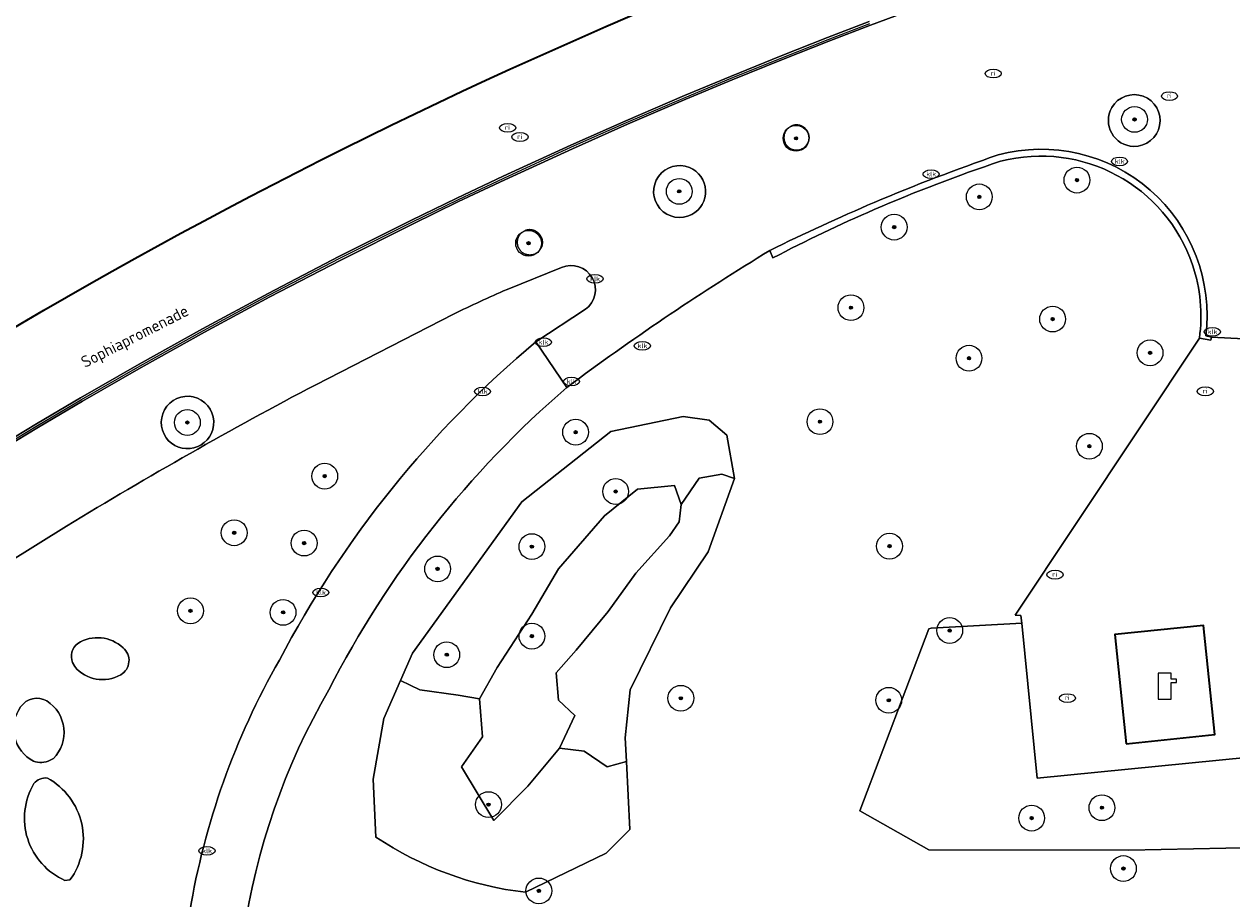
# Model space of a CAD drawing. Header units: metres. Extents: x 103671 to 105190, y 427150 to 429171.
# Tile 43 of 256: x 103934 to 104028, y 427586 to 427654. Entities that reach past the tile are written whole.
import ezdxf
from ezdxf.enums import TextEntityAlignment as Align

# ---------------------------------------------------------------- set-up
doc = ezdxf.new("R2010")
doc.units = ezdxf.units.M
for name, color, linetype, lineweight in [('B-WE-GR-BEPLANTING_CULTUUR_HEESTERS-GV', 253, 'Continuous', 18), ('B-WE-GR-BEPLANTING_CULTUUR_ROOS-GV', 253, 'Continuous', 18), ('B-WE-GR-BOOM-S', 253, 'Continuous', 25), ('B-WE-IE-MEUBILAIR-S', 253, 'Continuous', 25), ('B-WE-IE-TERREINAFSCHEIDING_KUNSTMATIG_HEKWERK-G', 253, 'IE-TERREINAFSCHEIDING_KUNSTMATIG-SO', 18), ('B-WE-IE-TERREINAFSCHEIDING_KUNSTMATIG_MUUR-G', 253, 'IE-TERREINAFSCHEIDING_KUNSTMATIG-SO', 18), ('B-WE-IE-TERREINAFSCHEIDING_KUNSTMATIG_MUUR-GV', 253, 'Continuous', 18), ('B-WE-KL-WATER-S', 253, 'Continuous', 25), ('B-WE-OG-BEBOUWING-GV', 253, 'Continuous', 35), ('B-WE-OG-TERREIN_BEGROEID-GV', 253, 'Continuous', 18), ('B-WE-OG-TOPOGRAFIE-T18', 7, 'Continuous', 18), ('B-WE-RI-HWA_GOOT_LIJNGOOT-G', 253, 'Continuous', 18), ('B-WE-VH-GESLOTENVERHARDING_ASFALT-GV', 253, 'Continuous', 18), ('B-WE-VH-GESLOTENVERHARDING_KUNSTSTOF-GV', 253, 'Continuous', 18), ('B-WE-VH-OPENVERHARDING_BETONSTRAATSTEEN-GV', 253, 'Continuous', 18), ('B-WE-VH-OPENVERHARDING_TEGEL-GV', 253, 'Continuous', 18)]:
    doc.layers.add(name, color=color, linetype=linetype, lineweight=lineweight)
doc.styles.add('NLCS-ISO', font='NLCS-ISO.ttf')
doc.styles.add('NLCS-ISO-M500-T18', font='NLCS-ISO.ttf', dxfattribs={"height": 0.9})
doc.linetypes.add('IE-TERREINAFSCHEIDING_KUNSTMATIG-SO', pattern='A,4,[82,NLCS.SHX,S=0.75,R=90,X=0,Y=0],4,-2', length=10)

# ---------------------------------------------------------------- blocks, each defined once
blk = doc.blocks.new('SKL-WATER_POMP-SO')
at = {"color": 0, "linetype": 'ByBlock', "lineweight": 18}
blk.add_lwpolyline([(1, 1.09), (1, 2), (-1, 2), (-1, -2), (1, -2), (1, 0.57), (1.85, 0.57), (1.85, 1.09)], close=True, dxfattribs=at)
blk = doc.blocks.new('SIE-MEUBILAIR_PUT_KOLK-SO')
blk.add_ellipse((0, 0), major_axis=(1.25, 0), ratio=0.54)
at = {"style": 'NLCS-ISO'}
blk.add_text('klk', height=0.75, dxfattribs=at).set_placement((0.03, 0), align=Align.MIDDLE_CENTER)
blk = doc.blocks.new('SIE-MEUBILAIR_PUT_RIOOLPUT-SO')
blk.add_ellipse((0, 0), major_axis=(1.25, 0), ratio=0.54)
at = {"style": 'NLCS-ISO'}
blk.add_text('ri', height=0.75, dxfattribs=at).set_placement((-0.04, 0.07), align=Align.MIDDLE_CENTER)
blk = doc.blocks.new('SGR-BOOM_GBKN-SO')
at = {"linetype": 'ByBlock', "lineweight": 18}
h = blk.add_hatch(color=0, dxfattribs=at)
h.dxf.hatch_style = 1
edge = h.paths.add_edge_path()
edge.add_arc((0, 0), 0.25, 0, 360)
at = {"color": 0, "linetype": 'ByBlock', "lineweight": 18}
for radius in [2, 0.25]:
    blk.add_circle((0, 0), radius, dxfattribs=at)
at = {"color": 0, "linetype": 'ByBlock', "lineweight": 18, "style": 'NLCS-ISO'}
blk.add_attdef('SOORT', (2.5, 0), '', height=1.5, dxfattribs=at)

msp = doc.modelspace()

# ---------------------------------------------------------------- linework, layer by layer
at = {"layer": 'B-WE-GR-BEPLANTING_CULTUUR_HEESTERS-GV', "flags": 128}
for points in [[(103975.547, 427611.636), (103979.101, 427615.749), (103981.647, 427617.82), (103984.53, 427618.1), (103985.033, 427616.617), (103986.432, 427618.659), (103988.195, 427618.967), (103989.175, 427618.655), (103988.583, 427622.003), (103987.221, 427623.162), (103985.2, 427623.449), (103979.589, 427622.293), (103972.69, 427616.836), (103964.23, 427605.117), (103963.302, 427603.002), (103964.802, 427602.261), (103967.768, 427601.842), (103969.419, 427601.562), (103970.79, 427603.996), (103973.476, 427608.138)], [(103989.175, 427618.655), (103988.195, 427618.967), (103986.432, 427618.659), (103985.033, 427616.617), (103984.893, 427615.273), (103984.138, 427614.21), (103981.535, 427611.3), (103979.381, 427608.334), (103976.918, 427605.34), (103975.351, 427603.577), (103975.547, 427601.478), (103976.806, 427600.275), (103975.603, 427597.756), (103977.534, 427597.504), (103979.297, 427596.301), (103980.801, 427596.708), (103980.705, 427598.56), (103981.09, 427602.263), (103984.204, 427608.611), (103987.144, 427612.964)], [(103985.033, 427616.617), (103984.53, 427618.1), (103981.647, 427617.82), (103979.101, 427615.749), (103975.547, 427611.636), (103973.476, 427608.138), (103970.79, 427603.996), (103969.419, 427601.562), (103969.643, 427598.624), (103968.02, 427596.301), (103970.538, 427592.132), (103973.169, 427594.79), (103975.603, 427597.756), (103976.806, 427600.275), (103975.547, 427601.478), (103975.351, 427603.577), (103976.918, 427605.34), (103979.381, 427608.334), (103981.535, 427611.3), (103984.138, 427614.21), (103984.893, 427615.273)], [(104011.423, 427607.44), (104004.406, 427607.036), (104004.221, 427606.99), (103998.875, 427592.88), (104004.231, 427589.879), (104019.727, 427589.854), (104034.758, 427590.161), (104044.4, 427590.723), (104046.989, 427591.742), (104047.817, 427592.652), (104047.87, 427592.776), (104050.557, 427599.051), (104049.605, 427608.525), (104042.342, 427607.076), (104043.165, 427598.442), (104012.628, 427595.419)]]:
    msp.add_lwpolyline(points, close=True, dxfattribs=at)
for points in [[(103969.419, 427601.562), (103967.768, 427601.842), (103964.802, 427602.261), (103963.302, 427603.002), (103962.002, 427600.038), (103961.171, 427595.335), (103961.392, 427590.856)], [(103972.983, 427586.578), (103979.221, 427589.619), (103981.073, 427591.455), (103980.801, 427596.708), (103979.297, 427596.301), (103977.534, 427597.504), (103975.603, 427597.756), (103973.169, 427594.79), (103970.538, 427592.132), (103968.02, 427596.301), (103969.643, 427598.624), (103969.419, 427601.562)]]:
    msp.add_lwpolyline(points, dxfattribs=at)
at = {"layer": 'B-WE-GR-BEPLANTING_CULTUUR_HEESTERS-GV'}
msp.add_lwpolyline([(103961.392, 427590.856, 0.119493), (103972.983, 427586.578)], format="xyb", dxfattribs=at)
at = {"layer": 'B-WE-GR-BEPLANTING_CULTUUR_ROOS-GV'}
for points in [[(104020.096, 427644.383, 1.759728), (104018.403, 427647.383)], [(104018.403, 427647.383, 0.568306), (104020.096, 427644.383)], [(103985.691, 427642.743, 1.571103), (103985.857, 427639.097)], [(103985.857, 427639.097, 0.636294), (103985.691, 427642.743)], [(103948.749, 427622.436, 1.460218), (103944.977, 427622.074)], [(103944.977, 427622.074, 0.685048), (103948.749, 427622.436)]]:
    msp.add_lwpolyline(points, format="xyb", dxfattribs=at)
at = {"layer": 'B-WE-GR-BEPLANTING_CULTUUR_ROOS-GV', "flags": 128}
for points in [[(103994.009, 427644.084), (103994.058, 427644.086), (103994.106, 427644.091), (103994.154, 427644.098), (103994.165, 427644.1), (103994.212, 427644.111), (103994.259, 427644.125), (103994.305, 427644.14), (103994.35, 427644.158), (103994.394, 427644.178), (103994.437, 427644.2), (103994.479, 427644.225), (103994.52, 427644.251), (103994.56, 427644.28), (103994.598, 427644.31), (103994.634, 427644.342), (103994.669, 427644.376), (103994.702, 427644.412), (103994.733, 427644.449), (103994.763, 427644.488), (103994.79, 427644.528), (103994.816, 427644.569), (103994.839, 427644.612), (103994.86, 427644.655), (103994.88, 427644.7), (103994.896, 427644.746), (103994.911, 427644.792), (103994.923, 427644.839), (103994.933, 427644.887), (103994.941, 427644.935), (103994.946, 427644.983), (103994.949, 427645.032), (103994.949, 427645.08), (103994.947, 427645.129), (103994.943, 427645.177), (103994.936, 427645.225), (103994.927, 427645.273), (103994.916, 427645.32), (103994.902, 427645.367), (103994.886, 427645.413), (103994.867, 427645.458), (103994.847, 427645.502), (103994.824, 427645.545), (103994.799, 427645.587), (103994.773, 427645.627), (103994.744, 427645.667), (103994.713, 427645.704), (103994.681, 427645.74), (103994.646, 427645.775), (103994.611, 427645.808), (103994.573, 427645.839), (103994.534, 427645.868), (103994.494, 427645.895), (103994.452, 427645.92), (103994.409, 427645.943), (103994.365, 427645.964), (103994.321, 427645.983), (103994.275, 427645.999), (103994.228, 427646.013), (103994.181, 427646.025), (103994.134, 427646.035), (103994.085, 427646.042), (103994.037, 427646.047), (103993.989, 427646.049), (103993.94, 427646.048), (103993.892, 427646.044), (103993.844, 427646.038), (103993.796, 427646.03), (103993.749, 427646.019), (103993.702, 427646.006), (103993.656, 427645.991), (103993.611, 427645.973), (103993.566, 427645.954), (103993.523, 427645.932), (103993.481, 427645.908), (103993.44, 427645.881), (103993.4, 427645.853), (103993.362, 427645.823), (103993.325, 427645.791), (103993.29, 427645.758), (103993.257, 427645.722), (103993.226, 427645.685), (103993.196, 427645.647), (103993.168, 427645.607), (103993.142, 427645.566), (103993.119, 427645.524), (103993.097, 427645.48), (103993.078, 427645.436), (103993.061, 427645.39), (103993.046, 427645.344), (103993.033, 427645.297), (103993.023, 427645.249), (103993.015, 427645.202), (103993.01, 427645.153), (103993.007, 427645.105), (103993.006, 427645.056), (103993.008, 427645.008), (103993.012, 427644.959), (103993.018, 427644.911), (103993.027, 427644.864), (103993.038, 427644.816), (103993.052, 427644.77), (103993.068, 427644.724), (103993.086, 427644.679), (103993.106, 427644.635), (103993.128, 427644.591), (103993.153, 427644.55), (103993.179, 427644.509), (103993.208, 427644.47), (103993.238, 427644.432), (103993.271, 427644.396), (103993.305, 427644.361), (103993.34, 427644.328), (103993.378, 427644.297), (103993.416, 427644.268), (103993.457, 427644.24), (103993.498, 427644.215), (103993.541, 427644.192), (103993.585, 427644.171), (103993.629, 427644.152), (103993.675, 427644.135), (103993.721, 427644.121), (103993.768, 427644.109), (103993.816, 427644.099), (103993.864, 427644.092), (103993.912, 427644.087), (103993.961, 427644.084)], [(103973.323, 427635.962), (103973.344, 427635.963), (103973.392, 427635.965), (103973.441, 427635.971), (103973.489, 427635.978), (103973.536, 427635.988), (103973.583, 427636), (103973.629, 427636.015), (103973.675, 427636.032), (103973.72, 427636.051), (103973.763, 427636.072), (103973.806, 427636.096), (103973.847, 427636.121), (103973.887, 427636.149), (103973.926, 427636.178), (103973.963, 427636.209), (103973.998, 427636.242), (103974.032, 427636.277), (103974.064, 427636.314), (103974.095, 427636.352), (103974.123, 427636.391), (103974.149, 427636.432), (103974.174, 427636.474), (103974.196, 427636.517), (103974.216, 427636.561), (103974.234, 427636.606), (103974.249, 427636.652), (103974.263, 427636.699), (103974.274, 427636.746), (103974.282, 427636.794), (103974.288, 427636.842), (103974.292, 427636.891), (103974.294, 427636.939), (103974.293, 427636.988), (103974.29, 427637.036), (103974.284, 427637.084), (103974.276, 427637.132), (103974.265, 427637.18), (103974.252, 427637.227), (103974.237, 427637.273), (103974.22, 427637.318), (103974.2, 427637.363), (103974.179, 427637.406), (103974.155, 427637.448), (103974.129, 427637.489), (103974.101, 427637.529), (103974.071, 427637.567), (103974.04, 427637.604), (103974.006, 427637.639), (103973.971, 427637.673), (103973.934, 427637.705), (103973.896, 427637.734), (103973.856, 427637.762), (103973.815, 427637.788), (103973.773, 427637.812), (103973.729, 427637.834), (103973.685, 427637.853), (103973.639, 427637.871), (103973.593, 427637.886), (103973.546, 427637.899), (103973.499, 427637.909), (103973.451, 427637.917), (103973.403, 427637.923), (103973.355, 427637.926), (103973.306, 427637.927), (103973.296, 427637.927), (103973.248, 427637.924), (103973.199, 427637.919), (103973.151, 427637.912), (103973.104, 427637.902), (103973.057, 427637.89), (103973.01, 427637.876), (103972.965, 427637.859), (103972.92, 427637.841), (103972.876, 427637.82), (103972.833, 427637.796), (103972.792, 427637.771), (103972.752, 427637.744), (103972.713, 427637.715), (103972.676, 427637.684), (103972.64, 427637.651), (103972.606, 427637.616), (103972.574, 427637.58), (103972.543, 427637.542), (103972.515, 427637.503), (103972.488, 427637.462), (103972.464, 427637.42), (103972.441, 427637.377), (103972.421, 427637.333), (103972.403, 427637.288), (103972.387, 427637.242), (103972.373, 427637.195), (103972.362, 427637.148), (103972.353, 427637.1), (103972.347, 427637.052), (103972.343, 427637.004), (103972.341, 427636.955), (103972.342, 427636.907), (103972.345, 427636.858), (103972.35, 427636.81), (103972.358, 427636.762), (103972.368, 427636.715), (103972.381, 427636.668), (103972.396, 427636.622), (103972.413, 427636.576), (103972.432, 427636.532), (103972.454, 427636.488), (103972.477, 427636.446), (103972.503, 427636.404), (103972.531, 427636.365), (103972.56, 427636.326), (103972.592, 427636.289), (103972.625, 427636.254), (103972.66, 427636.22), (103972.697, 427636.188), (103972.735, 427636.158), (103972.774, 427636.13), (103972.815, 427636.104), (103972.857, 427636.08), (103972.901, 427636.058), (103972.945, 427636.038), (103972.99, 427636.02), (103973.036, 427636.005), (103973.083, 427635.992), (103973.13, 427635.981), (103973.178, 427635.973), (103973.226, 427635.967), (103973.275, 427635.963)]]:
    msp.add_lwpolyline(points, close=True, dxfattribs=at)
at = {"layer": 'B-WE-IE-TERREINAFSCHEIDING_KUNSTMATIG_HEKWERK-G', "flags": 128}
msp.add_lwpolyline([(104026.125, 427629.591), (104033.682, 427629.209)], dxfattribs=at)
at = {"layer": 'B-WE-IE-TERREINAFSCHEIDING_KUNSTMATIG_MUUR-G'}
for points in [[(104009.6, 427643.719, -0.532893), (104025.684, 427629.69)], [(104000, 427640.032, -0.017444), (104009.6, 427643.719)], [(104009.794, 427643.225, 0.022186), (104000, 427639.482)], [(104024.658, 427635.202, 0.393263), (104009.794, 427643.225)], [(103991.919, 427636.317, -0.014944), (104000, 427640.032)], [(104000, 427639.482, 0.01836), (103992.151, 427635.736)], [(104025.193, 427629.509, 0.116818), (104024.658, 427635.202)]]:
    msp.add_lwpolyline(points, format="xyb", dxfattribs=at)
at = {"layer": 'B-WE-IE-TERREINAFSCHEIDING_KUNSTMATIG_MUUR-G', "flags": 128}
for points in [[(103992.151, 427635.736), (103991.919, 427636.317)], [(104026.072, 427629.364), (104025.193, 427629.509)], [(104025.684, 427629.69), (104026.125, 427629.591), (104026.072, 427629.364)], [(104011.364, 427608.034), (104011.423, 427607.44), (104012.628, 427595.419), (104043.165, 427598.442), (104042.342, 427607.076), (104042.187, 427608.696)]]:
    msp.add_lwpolyline(points, dxfattribs=at)
at = {"layer": 'B-WE-IE-TERREINAFSCHEIDING_KUNSTMATIG_MUUR-GV'}
for points in [[(104025.684, 427629.69, 0.532893), (104009.6, 427643.719)], [(104009.6, 427643.719, 0.017444), (104000, 427640.032)], [(104000, 427639.482, -0.022186), (104009.794, 427643.225)], [(104009.794, 427643.225, -0.393263), (104024.658, 427635.202)], [(104000, 427640.032, 0.014944), (103991.919, 427636.317)], [(103992.151, 427635.736, -0.01836), (104000, 427639.482)], [(104024.658, 427635.202, -0.116818), (104025.193, 427629.509)]]:
    msp.add_lwpolyline(points, format="xyb", dxfattribs=at)
at = {"layer": 'B-WE-IE-TERREINAFSCHEIDING_KUNSTMATIG_MUUR-GV', "flags": 128}
for points in [[(103991.919, 427636.317), (103992.151, 427635.736)], [(104025.193, 427629.509), (104026.072, 427629.364), (104026.125, 427629.591), (104025.684, 427629.69)]]:
    msp.add_lwpolyline(points, dxfattribs=at)
at = {"layer": 'B-WE-OG-BEBOUWING-GV'}
msp.add_lwpolyline([(103886.888, 427598.523, -0.0786), (104000, 427662.009)], format="xyb", dxfattribs=at)
at = {"layer": 'B-WE-OG-BEBOUWING-GV', "flags": 128}
msp.add_lwpolyline([(104019.52, 427598.093), (104026.388, 427598.806), (104025.51, 427607.261), (104018.642, 427606.548)], close=True, dxfattribs=at)
at = {"layer": 'B-WE-OG-TERREIN_BEGROEID-GV'}
for points in [[(104009.794, 427643.225, 0.022186), (104000, 427639.482)], [(104024.658, 427635.202, 0.393263), (104009.794, 427643.225)], [(104000, 427639.482, 0.01836), (103992.151, 427635.736)], [(103991.919, 427636.317, 0.022685), (103976.711, 427626.09)], [(103977.618, 427631.754, 0.900147), (103975.777, 427634.984)], [(104025.193, 427629.509, 0.116818), (104024.658, 427635.202)], [(103971.548, 427633.293, 0.010684), (103967.403, 427631.385)], [(103953.913, 427604.575, -0.097641), (103973.793, 427629.236)], [(103956.724, 427625.915, 0.015604), (103937.421, 427614.95)], [(103976.188, 427625.701, 0.097152), (103957.75, 427602.276)], [(103937.894, 427604.378, -0.345151), (103938.291, 427605.869)], [(103938.291, 427605.869, -0.34138), (103941.8, 427605.518)], [(103941.8, 427605.518, -0.526299), (103941.618, 427603.435)], [(103941.618, 427603.435, -0.362564), (103938.054, 427604.063)], [(103946.965, 427585.06, -0.088453), (103953.913, 427604.575)], [(103957.75, 427602.276, 0.194407), (103952.145, 427563.065)], [(103934.863, 427596.743, -0.460665), (103933.865, 427600.937)], [(103933.865, 427600.937, -0.404022), (103935.892, 427601.403)], [(103935.892, 427601.403, -0.477661), (103936.399, 427596.945)], [(103936.142, 427596.81, -0.221529), (103934.863, 427596.743)], [(103934.895, 427595.001, -0.248889), (103935.936, 427595.43)], [(103935.936, 427595.43, -0.451992), (103937.687, 427587.534)], [(103937.3, 427587.503, -0.450016), (103934.895, 427595.001)], [(103972.983, 427586.578, -0.119493), (103961.392, 427590.856)]]:
    msp.add_lwpolyline(points, format="xyb", dxfattribs=at)
at = {"layer": 'B-WE-OG-TERREIN_BEGROEID-GV', "flags": 128}
for points in [[(103992.151, 427635.736), (103991.919, 427636.317)], [(103975.777, 427634.984), (103971.548, 427633.293)], [(103967.403, 427631.385), (103956.724, 427625.915)], [(103973.793, 427629.236), (103977.618, 427631.754)], [(104004.221, 427606.99), (104004.406, 427607.036), (104011.423, 427607.44), (104011.364, 427608.034), (104010.919, 427608.047), (104025.193, 427629.509)], [(103976.711, 427626.09), (103976.188, 427625.701)], [(103961.392, 427590.856), (103961.171, 427595.335), (103962.002, 427600.038), (103963.302, 427603.002), (103964.23, 427605.117), (103972.69, 427616.836), (103979.589, 427622.293), (103985.2, 427623.449), (103987.221, 427623.162), (103988.583, 427622.003), (103989.175, 427618.655), (103987.144, 427612.964), (103984.204, 427608.611), (103981.09, 427602.263), (103980.705, 427598.56), (103980.801, 427596.708), (103981.073, 427591.455)], [(103937.421, 427614.95), (103928.197, 427609.216)], [(104047.87, 427592.776), (104047.817, 427592.652), (104046.989, 427591.742), (104044.4, 427590.723), (104034.758, 427590.161), (104019.727, 427589.854), (104004.231, 427589.879), (103998.875, 427592.88), (104004.221, 427606.99)], [(103938.054, 427604.063), (103937.894, 427604.378)], [(103936.399, 427596.945), (103936.142, 427596.81)], [(103981.073, 427591.455), (103979.221, 427589.619), (103972.983, 427586.578)], [(103937.687, 427587.534), (103937.3, 427587.503)]]:
    msp.add_lwpolyline(points, dxfattribs=at)
at = {"layer": 'B-WE-RI-HWA_GOOT_LIJNGOOT-G', "flags": 128}
msp.add_lwpolyline([(103931.737, 427620.679), (103935.168, 427622.749), (103938.571, 427624.757), (103943.132, 427627.38), (103948.027, 427630.109), (103953.103, 427632.847), (103958.595, 427635.706), (103964.169, 427638.5), (103967.735, 427640.232), (103971.309, 427641.926), (103976.552, 427644.334), (103980.818, 427646.227), (103985.349, 427648.175), (103988.925, 427649.667), (103992.832, 427651.252), (103996.432, 427652.67), (103999.657, 427653.908)], dxfattribs=at)
at = {"layer": 'B-WE-VH-GESLOTENVERHARDING_ASFALT-GV'}
for points in [[(103973.793, 427629.236, 0.097641), (103953.913, 427604.575)], [(103957.75, 427602.276, -0.097152), (103976.188, 427625.701)], [(103953.913, 427604.575, 0.088453), (103946.965, 427585.06)], [(103952.145, 427563.065, -0.194407), (103957.75, 427602.276)]]:
    msp.add_lwpolyline(points, format="xyb", dxfattribs=at)
at = {"layer": 'B-WE-VH-GESLOTENVERHARDING_ASFALT-GV', "flags": 128}
msp.add_lwpolyline([(103976.188, 427625.701), (103973.793, 427629.236)], dxfattribs=at)
for points in [[(104033.682, 427629.209), (104026.125, 427629.591), (104026.072, 427629.364), (104025.193, 427629.509), (104010.919, 427608.047), (104011.364, 427608.034), (104011.423, 427607.44), (104012.628, 427595.419), (104043.165, 427598.442), (104042.342, 427607.076), (104042.187, 427608.696), (104042.066, 427608.687), (104035.178, 427612.486), (104034.131, 427628.928), (104033.733, 427628.917)], [(104025.51, 427607.261), (104026.388, 427598.806), (104019.52, 427598.093), (104018.642, 427606.548)]]:
    msp.add_lwpolyline(points, close=True, dxfattribs=at)
at = {"layer": 'B-WE-VH-GESLOTENVERHARDING_KUNSTSTOF-GV'}
for points in [[(103938.291, 427605.869, 0.345151), (103937.894, 427604.378)], [(103941.8, 427605.518, 0.34138), (103938.291, 427605.869)], [(103941.618, 427603.435, 0.526299), (103941.8, 427605.518)], [(103938.054, 427604.063, 0.362564), (103941.618, 427603.435)], [(103933.865, 427600.937, 0.460665), (103934.863, 427596.743)], [(103935.892, 427601.403, 0.404022), (103933.865, 427600.937)], [(103936.399, 427596.945, 0.477661), (103935.892, 427601.403)], [(103934.863, 427596.743, 0.221529), (103936.142, 427596.81)], [(103935.936, 427595.43, 0.248889), (103934.895, 427595.001)], [(103937.687, 427587.534, 0.451992), (103935.936, 427595.43)], [(103934.895, 427595.001, 0.450016), (103937.3, 427587.503)]]:
    msp.add_lwpolyline(points, format="xyb", dxfattribs=at)
at = {"layer": 'B-WE-VH-GESLOTENVERHARDING_KUNSTSTOF-GV', "flags": 128}
for points in [[(103937.894, 427604.378), (103938.054, 427604.063)], [(103936.142, 427596.81), (103936.399, 427596.945)], [(103937.3, 427587.503), (103937.687, 427587.534)]]:
    msp.add_lwpolyline(points, dxfattribs=at)
at = {"layer": 'B-WE-VH-OPENVERHARDING_BETONSTRAATSTEEN-GV', "flags": 128}
for points in [[(103931.815, 427620.551), (103935.245, 427622.62), (103938.646, 427624.628), (103943.206, 427627.25), (103948.099, 427629.977), (103953.173, 427632.714), (103958.664, 427635.572), (103964.235, 427638.365), (103967.8, 427640.097), (103971.373, 427641.79), (103976.613, 427644.197), (103980.878, 427646.09), (103985.407, 427648.037), (103988.983, 427649.529), (103992.888, 427651.112), (103996.486, 427652.53), (103999.71, 427653.767), (104003.002, 427654.998)], [(103999.604, 427654.048), (103996.377, 427652.81), (103992.777, 427651.391), (103988.868, 427649.806), (103985.29, 427648.313), (103980.758, 427646.365), (103976.49, 427644.47), (103971.246, 427642.062), (103967.67, 427640.367), (103964.102, 427638.634), (103958.527, 427635.839), (103953.033, 427632.979), (103947.955, 427630.24), (103943.058, 427627.511), (103938.495, 427624.887), (103935.091, 427622.878), (103931.659, 427620.807)]]:
    msp.add_lwpolyline(points, dxfattribs=at)
at = {"layer": 'B-WE-VH-OPENVERHARDING_TEGEL-GV'}
for points in [[(104000, 427662.009, 0.0786), (103886.888, 427598.523)], [(104018.403, 427647.383, -1.759728), (104020.096, 427644.383)], [(104020.096, 427644.383, -0.568306), (104018.403, 427647.383)], [(104009.6, 427643.719, -0.532893), (104025.684, 427629.69)], [(104000, 427640.032, -0.017444), (104009.6, 427643.719)], [(103985.857, 427639.097, -1.571103), (103985.691, 427642.743)], [(103985.691, 427642.743, -0.636294), (103985.857, 427639.097)], [(103991.919, 427636.317, -0.014944), (104000, 427640.032)], [(103976.711, 427626.09, -0.022685), (103991.919, 427636.317)], [(103975.777, 427634.984, -0.900147), (103977.618, 427631.754)], [(103967.403, 427631.385, -0.010684), (103971.548, 427633.293)], [(103937.421, 427614.95, -0.015604), (103956.724, 427625.915)], [(103944.977, 427622.074, -1.460218), (103948.749, 427622.436)], [(103948.749, 427622.436, -0.685048), (103944.977, 427622.074)]]:
    msp.add_lwpolyline(points, format="xyb", dxfattribs=at)
at = {"layer": 'B-WE-VH-OPENVERHARDING_TEGEL-GV', "flags": 128}
for points in [[(104003.002, 427654.998), (103999.71, 427653.767), (103996.486, 427652.53), (103992.888, 427651.112), (103988.983, 427649.529), (103985.407, 427648.037), (103980.878, 427646.09), (103976.613, 427644.197), (103971.373, 427641.79), (103967.8, 427640.097), (103964.235, 427638.365), (103958.664, 427635.572), (103953.173, 427632.714), (103948.099, 427629.977), (103943.206, 427627.25), (103938.646, 427624.628), (103935.245, 427622.62), (103931.815, 427620.551)], [(103931.659, 427620.807), (103935.091, 427622.878), (103938.495, 427624.887), (103943.058, 427627.511), (103947.955, 427630.24), (103953.033, 427632.979), (103958.527, 427635.839), (103964.102, 427638.634), (103967.67, 427640.367), (103971.246, 427642.062), (103976.49, 427644.47), (103980.758, 427646.365), (103985.29, 427648.313), (103988.868, 427649.806), (103992.777, 427651.391), (103996.377, 427652.81), (103999.604, 427654.048)], [(103971.548, 427633.293), (103975.777, 427634.984)], [(103956.724, 427625.915), (103967.403, 427631.385)], [(103977.618, 427631.754), (103973.793, 427629.236)], [(104025.684, 427629.69), (104026.125, 427629.591), (104033.682, 427629.209), (104034.046, 427629.45), (104033.95, 427630.704)], [(103973.793, 427629.236), (103976.188, 427625.701), (103976.711, 427626.09)], [(103928.197, 427609.216), (103937.421, 427614.95)]]:
    msp.add_lwpolyline(points, dxfattribs=at)
for points in [[(103994.106, 427644.091), (103994.058, 427644.086), (103994.009, 427644.084), (103993.961, 427644.084), (103993.912, 427644.087), (103993.864, 427644.092), (103993.816, 427644.099), (103993.768, 427644.109), (103993.721, 427644.121), (103993.675, 427644.135), (103993.629, 427644.152), (103993.585, 427644.171), (103993.541, 427644.192), (103993.498, 427644.215), (103993.457, 427644.24), (103993.416, 427644.268), (103993.378, 427644.297), (103993.34, 427644.328), (103993.305, 427644.361), (103993.271, 427644.396), (103993.238, 427644.432), (103993.208, 427644.47), (103993.179, 427644.509), (103993.153, 427644.55), (103993.128, 427644.591), (103993.106, 427644.635), (103993.086, 427644.679), (103993.068, 427644.724), (103993.052, 427644.77), (103993.038, 427644.816), (103993.027, 427644.864), (103993.018, 427644.911), (103993.012, 427644.959), (103993.008, 427645.008), (103993.006, 427645.056), (103993.007, 427645.105), (103993.01, 427645.153), (103993.015, 427645.202), (103993.023, 427645.249), (103993.033, 427645.297), (103993.046, 427645.344), (103993.061, 427645.39), (103993.078, 427645.436), (103993.097, 427645.48), (103993.119, 427645.524), (103993.142, 427645.566), (103993.168, 427645.607), (103993.196, 427645.647), (103993.226, 427645.685), (103993.257, 427645.722), (103993.29, 427645.758), (103993.325, 427645.791), (103993.362, 427645.823), (103993.4, 427645.853), (103993.44, 427645.881), (103993.481, 427645.908), (103993.523, 427645.932), (103993.566, 427645.954), (103993.611, 427645.973), (103993.656, 427645.991), (103993.702, 427646.006), (103993.749, 427646.019), (103993.796, 427646.03), (103993.844, 427646.038), (103993.892, 427646.044), (103993.94, 427646.048), (103993.989, 427646.049), (103994.037, 427646.047), (103994.085, 427646.042), (103994.134, 427646.035), (103994.181, 427646.025), (103994.228, 427646.013), (103994.275, 427645.999), (103994.321, 427645.983), (103994.365, 427645.964), (103994.409, 427645.943), (103994.452, 427645.92), (103994.494, 427645.895), (103994.534, 427645.868), (103994.573, 427645.839), (103994.611, 427645.808), (103994.646, 427645.775), (103994.681, 427645.74), (103994.713, 427645.704), (103994.744, 427645.667), (103994.773, 427645.627), (103994.799, 427645.587), (103994.824, 427645.545), (103994.847, 427645.502), (103994.867, 427645.458), (103994.886, 427645.413), (103994.902, 427645.367), (103994.916, 427645.32), (103994.927, 427645.273), (103994.936, 427645.225), (103994.943, 427645.177), (103994.947, 427645.129), (103994.949, 427645.08), (103994.949, 427645.032), (103994.946, 427644.983), (103994.941, 427644.935), (103994.933, 427644.887), (103994.923, 427644.839), (103994.911, 427644.792), (103994.896, 427644.746), (103994.88, 427644.7), (103994.86, 427644.655), (103994.839, 427644.612), (103994.816, 427644.569), (103994.79, 427644.528), (103994.763, 427644.488), (103994.733, 427644.449), (103994.702, 427644.412), (103994.669, 427644.376), (103994.634, 427644.342), (103994.598, 427644.31), (103994.56, 427644.28), (103994.52, 427644.251), (103994.479, 427644.225), (103994.437, 427644.2), (103994.394, 427644.178), (103994.35, 427644.158), (103994.305, 427644.14), (103994.259, 427644.125), (103994.212, 427644.111), (103994.165, 427644.1), (103994.154, 427644.098)], [(103973.392, 427635.965), (103973.344, 427635.963), (103973.323, 427635.962), (103973.275, 427635.963), (103973.226, 427635.967), (103973.178, 427635.973), (103973.13, 427635.981), (103973.083, 427635.992), (103973.036, 427636.005), (103972.99, 427636.02), (103972.945, 427636.038), (103972.901, 427636.058), (103972.857, 427636.08), (103972.815, 427636.104), (103972.774, 427636.13), (103972.735, 427636.158), (103972.697, 427636.188), (103972.66, 427636.22), (103972.625, 427636.254), (103972.592, 427636.289), (103972.56, 427636.326), (103972.531, 427636.365), (103972.503, 427636.404), (103972.477, 427636.446), (103972.454, 427636.488), (103972.432, 427636.532), (103972.413, 427636.576), (103972.396, 427636.622), (103972.381, 427636.668), (103972.368, 427636.715), (103972.358, 427636.762), (103972.35, 427636.81), (103972.345, 427636.858), (103972.342, 427636.907), (103972.341, 427636.955), (103972.343, 427637.004), (103972.347, 427637.052), (103972.353, 427637.1), (103972.362, 427637.148), (103972.373, 427637.195), (103972.387, 427637.242), (103972.403, 427637.288), (103972.421, 427637.333), (103972.441, 427637.377), (103972.464, 427637.42), (103972.488, 427637.462), (103972.515, 427637.503), (103972.543, 427637.542), (103972.574, 427637.58), (103972.606, 427637.616), (103972.64, 427637.651), (103972.676, 427637.684), (103972.713, 427637.715), (103972.752, 427637.744), (103972.792, 427637.771), (103972.833, 427637.796), (103972.876, 427637.82), (103972.92, 427637.841), (103972.965, 427637.859), (103973.01, 427637.876), (103973.057, 427637.89), (103973.104, 427637.902), (103973.151, 427637.912), (103973.199, 427637.919), (103973.248, 427637.924), (103973.296, 427637.927), (103973.306, 427637.927), (103973.355, 427637.926), (103973.403, 427637.923), (103973.451, 427637.917), (103973.499, 427637.909), (103973.546, 427637.899), (103973.593, 427637.886), (103973.639, 427637.871), (103973.685, 427637.853), (103973.729, 427637.834), (103973.773, 427637.812), (103973.815, 427637.788), (103973.856, 427637.762), (103973.896, 427637.734), (103973.934, 427637.705), (103973.971, 427637.673), (103974.006, 427637.639), (103974.04, 427637.604), (103974.071, 427637.567), (103974.101, 427637.529), (103974.129, 427637.489), (103974.155, 427637.448), (103974.179, 427637.406), (103974.2, 427637.363), (103974.22, 427637.318), (103974.237, 427637.273), (103974.252, 427637.227), (103974.265, 427637.18), (103974.276, 427637.132), (103974.284, 427637.084), (103974.29, 427637.036), (103974.293, 427636.988), (103974.294, 427636.939), (103974.292, 427636.891), (103974.288, 427636.842), (103974.282, 427636.794), (103974.274, 427636.746), (103974.263, 427636.699), (103974.249, 427636.652), (103974.234, 427636.606), (103974.216, 427636.561), (103974.196, 427636.517), (103974.174, 427636.474), (103974.149, 427636.432), (103974.123, 427636.391), (103974.095, 427636.352), (103974.064, 427636.314), (103974.032, 427636.277), (103973.998, 427636.242), (103973.963, 427636.209), (103973.926, 427636.178), (103973.887, 427636.149), (103973.847, 427636.121), (103973.806, 427636.096), (103973.763, 427636.072), (103973.72, 427636.051), (103973.675, 427636.032), (103973.629, 427636.015), (103973.583, 427636), (103973.536, 427635.988), (103973.489, 427635.978), (103973.441, 427635.971)]]:
    msp.add_lwpolyline(points, close=True, dxfattribs=at)

# ---------------------------------------------------------------- block references
at = {"layer": 'B-WE-GR-BOOM-S', "xscale": 0.5, "yscale": 0.5, "zscale": 0.5}
for p in [(104020.169, 427646.472), (103993.939, 427645.007), (104015.707, 427641.768), (103984.895, 427640.895), (104008.14, 427640.466), (104001.547, 427638.125), (103973.22, 427636.875), (103998.197, 427631.881), (104013.822, 427630.997), (104021.372, 427628.383), (104007.343, 427627.964), (103946.782, 427622.984), (103995.797, 427623.047), (103976.864, 427622.23), (104016.669, 427621.142), (103957.424, 427618.827), (103979.967, 427617.635), (103950.412, 427614.438), (103955.829, 427613.641), (103973.477, 427613.364), (104001.186, 427613.403), (103966.171, 427611.635), (103947.022, 427608.387), (103954.197, 427608.269), (104005.848, 427606.862), (103973.477, 427606.43), (103966.877, 427604.988), (103985.016, 427601.611), (104001.124, 427601.456), (103970.112, 427593.372), (104017.644, 427593.133), (104012.196, 427592.327), (104019.304, 427588.416), (103974.018, 427586.684)]:
    msp.add_blockref('SGR-BOOM_GBKN-SO', p, dxfattribs=at)
at = {"layer": 'B-WE-IE-MEUBILAIR-S', "xscale": 0.5, "yscale": 0.5, "zscale": 0.5}
for name, p in [('SIE-MEUBILAIR_PUT_RIOOLPUT-SO', (104009.221, 427650.02)), ('SIE-MEUBILAIR_PUT_RIOOLPUT-SO', (104022.872, 427648.282)), ('SIE-MEUBILAIR_PUT_RIOOLPUT-SO', (103971.601, 427645.822)), ('SIE-MEUBILAIR_PUT_RIOOLPUT-SO', (103972.553, 427645.108)), ('SIE-MEUBILAIR_PUT_KOLK-SO', (104019.006, 427643.216)), ('SIE-MEUBILAIR_PUT_KOLK-SO', (104004.404, 427642.233)), ('SIE-MEUBILAIR_PUT_KOLK-SO', (103978.363, 427634.117)), ('SIE-MEUBILAIR_PUT_KOLK-SO', (104026.195, 427630.015)), ('SIE-MEUBILAIR_PUT_KOLK-SO', (103974.363, 427629.206)), ('SIE-MEUBILAIR_PUT_KOLK-SO', (103982.03, 427628.93)), ('SIE-MEUBILAIR_PUT_KOLK-SO', (103976.541, 427626.157)), ('SIE-MEUBILAIR_PUT_KOLK-SO', (103969.654, 427625.391)), ('SIE-MEUBILAIR_PUT_RIOOLPUT-SO', (104025.65, 427625.398)), ('SIE-MEUBILAIR_PUT_RIOOLPUT-SO', (104014.009, 427611.191)), ('SIE-MEUBILAIR_PUT_KOLK-SO', (103957.121, 427609.803)), ('SIE-MEUBILAIR_PUT_RIOOLPUT-SO', (104014.967, 427601.63)), ('SIE-MEUBILAIR_PUT_KOLK-SO', (103948.299, 427589.791))]:
    msp.add_blockref(name, p, dxfattribs=at)
at = {"layer": 'B-WE-KL-WATER-S', "xscale": 0.5, "yscale": 0.5, "zscale": 0.5}
msp.add_blockref('SKL-WATER_POMP-SO', (104022.502, 427602.549), dxfattribs=at)

# ---------------------------------------------------------------- texts
at = {"layer": 'B-WE-OG-TOPOGRAFIE-T18', "style": 'NLCS-ISO-M500-T18'}
msp.add_text('Sophiapromenade', height=0.9, rotation=27.1, dxfattribs=at).set_placement((103942.764, 427629.551), align=Align.MIDDLE)

doc.saveas('drawing.dxf')
